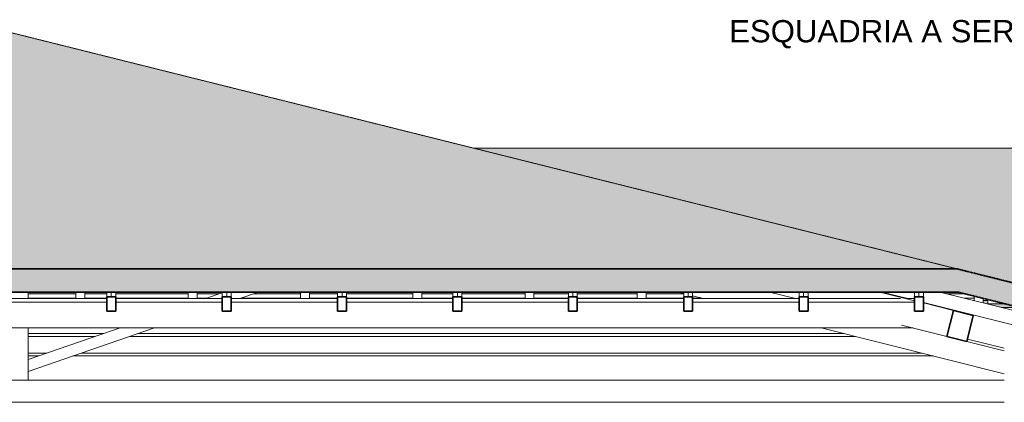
# Model space of a CAD drawing. Header units: millimetres. Extents: x -5210 to 64392, y -2302 to 8822.
# Tile 4 of 256: x 2006 to 6421, y 5049 to 6767. Entities that reach past the tile are written whole.
import ezdxf

# ---------------------------------------------------------------- set-up
doc = ezdxf.new("R2010")
doc.units = ezdxf.units.MM
doc.linetypes.add('_Tracejado médio', pattern=[4, 3, -1])
for name, color, linetype, lineweight in [('A-GENM', 13, 'Continuous', 18), ('A-GLAZ-CWMG', 51, 'Continuous', 25), ('A-ROOF', 132, 'Continuous', 25), ('A-ROOF-PATT', 132, 'Continuous', 25), ('A-WALL', 113, 'Continuous', 25), ('G-ANNO-TEXT', 231, 'Continuous', 9)]:
    doc.layers.add(name, color=color, linetype=linetype, lineweight=lineweight)
doc.styles.add('Arial_3', font='arial.ttf', dxfattribs={"height": 100})

# ---------------------------------------------------------------- blocks, each defined once
blk = doc.blocks.new('Rectangular Mullion - 2x5 cm-4253628-CORTE C - MANTER _ DEMOLIR')
at = {"layer": 'A-GLAZ-CWMG', "lineweight": 18}
for p, q in [((2043.8, 5535.7), (2258, 5535.7)), ((2298, 5535.7), (2396.7, 5535.7)), ((2436.7, 5535.7), (2761.5, 5535.7)), ((2801.5, 5535.7), (2900.5, 5535.7)), ((3054.1, 5535.7), (3265, 5535.7)), ((3305, 5535.7), (3431.4, 5535.7)), ((3471.4, 5535.7), (3768.5, 5535.7)), ((3808.5, 5535.7), (3948.8, 5535.7)), ((3988.8, 5535.7), (4272, 5535.7)), ((4312, 5535.7), (4466.2, 5535.7)), ((4506.2, 5535.7), (4775.5, 5535.7)), ((4815.5, 5535.7), (4983.5, 5535.7)), ((5894.9, 5535.7), (5903.2, 5535.7)), ((6163, 5535.7), (6245.3, 5535.7)), ((2258, 5516.1), (2043.8, 5516.1)), ((2396.7, 5516.1), (2298, 5516.1)), ((2761.5, 5516.1), (2436.7, 5516.1)), ((2843.8, 5516.1), (2801.5, 5516.1)), ((3265, 5516.1), (2997.4, 5516.1)), ((3431.4, 5516.1), (3305, 5516.1)), ((3768.5, 5516.1), (3471.4, 5516.1)), ((3948.8, 5516.1), (3808.5, 5516.1)), ((4272, 5516.1), (3988.8, 5516.1)), ((4466.2, 5516.1), (4312, 5516.1)), ((4775.5, 5516.1), (4506.2, 5516.1)), ((4983.5, 5516.1), (4815.5, 5516.1)), ((5066, 5516.1), (5023.5, 5516.1)), ((5981.4, 5516.1), (5973.1, 5516.1)), ((6286, 5516.1), (6241.1, 5516.1)), ((6283.5, 5505.5), (6286, 5505.5)), ((6326, 5505.5), (6346.8, 5505.5))]:
    blk.add_line(p, q, dxfattribs=at)
blk = doc.blocks.new('Rectangular Mullion - 2x5 cm-4253676-CORTE C - MANTER _ DEMOLIR')
at = {"layer": 'A-GLAZ-CWMG', "lineweight": 18}
for p, q in [((6346.8, 5490.8), (6346.8, 5510.3)), ((6425, 5490.8), (6346.8, 5490.8)), ((13330.9, 5490.8), (13271.6, 5490.8))]:
    blk.add_line(p, q, dxfattribs=at)
blk = doc.blocks.new('Rectangular Mullion - 6x12 cm 2-3932870-CORTE C - MANTER _ DEMOLIR')
at = {"layer": 'A-GLAZ-CWMG', "lineweight": 18}
blk.add_line((5484.8, 5514.5), (5368.5, 5543.6), dxfattribs=at)
blk = doc.blocks.new('Rectangular Mullion - 4x6_3-V6-CORTE C - MANTER _ DEMOLIR')
at = {"layer": 'A-GLAZ-CWMG', "lineweight": 18}
for p, q in [((6286, 5504.9), (6286, 5525.5)), ((6326, 5494.9), (6326, 5515.5))]:
    blk.add_line(p, q, dxfattribs=at)
blk = doc.blocks.new('Rectangular Mullion - 4x6_3-V7-CORTE C - MANTER _ DEMOLIR')
at = {"layer": 'A-GLAZ-CWMG', "lineweight": 18}
for p, q in [((4775.5, 5514.5), (4775.5, 5543.6)), ((4815.5, 5514.5), (4815.5, 5543.6))]:
    blk.add_line(p, q, dxfattribs=at)
blk = doc.blocks.new('Rectangular Mullion - 4x6_3-3931012-CORTE C - MANTER _ DEMOLIR')
at = {"layer": 'A-GLAZ-CWMG', "lineweight": 18}
for p, q in [((3768.5, 5514.5), (3768.5, 5543.6)), ((3808.5, 5514.5), (3808.5, 5543.6))]:
    blk.add_line(p, q, dxfattribs=at)
blk = doc.blocks.new('Rectangular Mullion - 4x6_3-3931013-CORTE C - MANTER _ DEMOLIR')
at = {"layer": 'A-GLAZ-CWMG', "lineweight": 18}
for p, q in [((3265, 5514.5), (3265, 5543.6)), ((3305, 5514.5), (3305, 5543.6))]:
    blk.add_line(p, q, dxfattribs=at)
blk = doc.blocks.new('Rectangular Mullion - 4x6_3-3931014-CORTE C - MANTER _ DEMOLIR')
at = {"layer": 'A-GLAZ-CWMG', "lineweight": 18}
for p, q in [((2761.5, 5514.5), (2761.5, 5543.6)), ((2801.5, 5514.5), (2801.5, 5543.6))]:
    blk.add_line(p, q, dxfattribs=at)
blk = doc.blocks.new('Rectangular Mullion - 4x6_3-3931015-CORTE C - MANTER _ DEMOLIR')
at = {"layer": 'A-GLAZ-CWMG', "lineweight": 18}
for p, q in [((2258, 5514.5), (2258, 5543.6)), ((2298, 5514.5), (2298, 5543.6))]:
    blk.add_line(p, q, dxfattribs=at)
blk = doc.blocks.new('Rectangular Mullion - 4x6_3-3931043-CORTE C - MANTER _ DEMOLIR')
at = {"layer": 'A-GLAZ-CWMG', "lineweight": 18}
for p, q in [((2396.7, 5543.6), (2396.7, 5522.8)), ((2416.7, 5522.8), (2416.7, 5543.6)), ((2436.7, 5522.8), (2436.7, 5543.6))]:
    blk.add_line(p, q, dxfattribs=at)
at = {"layer": 'A-GLAZ-CWMG', "lineweight": 35}
for p, q in [((2416.7, 5522.8), (2396.7, 5522.8)), ((2396.7, 5522.8), (2396.7, 5457.4)), ((2436.7, 5522.8), (2416.7, 5522.8)), ((2436.7, 5457.4), (2436.7, 5522.8)), ((2396.7, 5457.4), (2436.7, 5457.4))]:
    blk.add_line(p, q, dxfattribs=at)
blk = doc.blocks.new('Rectangular Mullion - 4x6_3-3931044-CORTE C - MANTER _ DEMOLIR')
at = {"layer": 'A-GLAZ-CWMG', "lineweight": 18}
for p, q in [((2914.1, 5543.6), (2914.1, 5522.8)), ((2934.1, 5522.8), (2934.1, 5543.6)), ((2954.1, 5522.8), (2954.1, 5543.6))]:
    blk.add_line(p, q, dxfattribs=at)
at = {"layer": 'A-GLAZ-CWMG', "lineweight": 35}
for p, q in [((2934.1, 5522.8), (2914.1, 5522.8)), ((2914.1, 5522.8), (2914.1, 5457.4)), ((2954.1, 5522.8), (2934.1, 5522.8)), ((2954.1, 5457.4), (2954.1, 5522.8)), ((2914.1, 5457.4), (2954.1, 5457.4))]:
    blk.add_line(p, q, dxfattribs=at)
blk = doc.blocks.new('Rectangular Mullion - 4x6_3-3931045-CORTE C - MANTER _ DEMOLIR')
at = {"layer": 'A-GLAZ-CWMG', "lineweight": 18}
for p, q in [((3431.4, 5543.6), (3431.4, 5522.8)), ((3451.4, 5522.8), (3451.4, 5543.6)), ((3471.4, 5522.8), (3471.4, 5543.6))]:
    blk.add_line(p, q, dxfattribs=at)
at = {"layer": 'A-GLAZ-CWMG', "lineweight": 35}
for p, q in [((3451.4, 5522.8), (3431.4, 5522.8)), ((3431.4, 5522.8), (3431.4, 5457.4)), ((3471.4, 5522.8), (3451.4, 5522.8)), ((3471.4, 5457.4), (3471.4, 5522.8)), ((3431.4, 5457.4), (3471.4, 5457.4))]:
    blk.add_line(p, q, dxfattribs=at)
blk = doc.blocks.new('Rectangular Mullion - 4x6_3-3931046-CORTE C - MANTER _ DEMOLIR')
at = {"layer": 'A-GLAZ-CWMG', "lineweight": 18}
for p, q in [((3948.8, 5543.6), (3948.8, 5522.8)), ((3968.8, 5522.8), (3968.8, 5543.6)), ((3988.8, 5522.8), (3988.8, 5543.6))]:
    blk.add_line(p, q, dxfattribs=at)
at = {"layer": 'A-GLAZ-CWMG', "lineweight": 35}
for p, q in [((3968.8, 5522.8), (3948.8, 5522.8)), ((3948.8, 5522.8), (3948.8, 5457.4)), ((3988.8, 5522.8), (3968.8, 5522.8)), ((3988.8, 5457.4), (3988.8, 5522.8)), ((3948.8, 5457.4), (3988.8, 5457.4))]:
    blk.add_line(p, q, dxfattribs=at)
blk = doc.blocks.new('Rectangular Mullion - 4x6_3-3931047-CORTE C - MANTER _ DEMOLIR')
at = {"layer": 'A-GLAZ-CWMG', "lineweight": 18}
for p, q in [((4466.2, 5543.6), (4466.2, 5522.8)), ((4486.2, 5522.8), (4486.2, 5543.6)), ((4506.2, 5522.8), (4506.2, 5543.6))]:
    blk.add_line(p, q, dxfattribs=at)
at = {"layer": 'A-GLAZ-CWMG', "lineweight": 35}
for p, q in [((4486.2, 5522.8), (4466.2, 5522.8)), ((4466.2, 5522.8), (4466.2, 5457.4)), ((4506.2, 5522.8), (4486.2, 5522.8)), ((4506.2, 5457.4), (4506.2, 5522.8)), ((4466.2, 5457.4), (4506.2, 5457.4))]:
    blk.add_line(p, q, dxfattribs=at)
blk = doc.blocks.new('Rectangular Mullion - 4x6_3-3925268-CORTE C - MANTER _ DEMOLIR')
at = {"layer": 'A-GLAZ-CWMG', "lineweight": 18}
for p, q in [((4983.5, 5543.6), (4983.5, 5522.8)), ((5003.5, 5522.8), (5003.5, 5543.6)), ((5023.5, 5522.8), (5023.5, 5543.6))]:
    blk.add_line(p, q, dxfattribs=at)
at = {"layer": 'A-GLAZ-CWMG', "lineweight": 35}
for p, q in [((5003.5, 5522.8), (4983.5, 5522.8)), ((4983.5, 5522.8), (4983.5, 5457.4)), ((5023.5, 5522.8), (5003.5, 5522.8)), ((5023.5, 5457.4), (5023.5, 5522.8)), ((4983.5, 5457.4), (5023.5, 5457.4))]:
    blk.add_line(p, q, dxfattribs=at)
blk = doc.blocks.new('Rectangular Mullion - 4x6_3-3925269-CORTE C - MANTER _ DEMOLIR')
at = {"layer": 'A-GLAZ-CWMG', "lineweight": 18}
for p, q in [((5500.9, 5543.6), (5500.9, 5522.8)), ((5520.9, 5522.8), (5520.9, 5543.6)), ((5540.9, 5522.8), (5540.9, 5543.6))]:
    blk.add_line(p, q, dxfattribs=at)
at = {"layer": 'A-GLAZ-CWMG', "lineweight": 35}
for p, q in [((5520.9, 5522.8), (5500.9, 5522.8)), ((5500.9, 5522.8), (5500.9, 5457.4)), ((5540.9, 5522.8), (5520.9, 5522.8)), ((5540.9, 5457.4), (5540.9, 5522.8)), ((5500.9, 5457.4), (5540.9, 5457.4))]:
    blk.add_line(p, q, dxfattribs=at)
blk = doc.blocks.new('Rectangular Mullion - 4x6_3-3925270-CORTE C - MANTER _ DEMOLIR')
at = {"layer": 'A-GLAZ-CWMG', "lineweight": 18}
for p, q in [((6018.2, 5543.6), (6018.2, 5522.8)), ((6038.2, 5522.8), (6038.2, 5543.6)), ((6058.2, 5522.8), (6058.2, 5543.6))]:
    blk.add_line(p, q, dxfattribs=at)
at = {"layer": 'A-GLAZ-CWMG', "lineweight": 35}
for p, q in [((6038.2, 5522.8), (6018.2, 5522.8)), ((6018.2, 5522.8), (6018.2, 5457.4)), ((6058.2, 5522.8), (6038.2, 5522.8)), ((6058.2, 5457.4), (6058.2, 5522.8)), ((6018.2, 5457.4), (6058.2, 5457.4))]:
    blk.add_line(p, q, dxfattribs=at)
blk = doc.blocks.new('Rectangular Mullion - 4x6_3-3925275-CORTE C - MANTER _ DEMOLIR')
at = {"layer": 'A-GLAZ-CWMG', "lineweight": 18}
for p, q in [((5889.2, 5539.2), (5890.3, 5543.6)), ((5987.9, 5514.5), (5889.2, 5539.2)), ((6131.3, 5543.6), (6599.7, 5426.5)), ((6731.1, 5328.7), (6058.2, 5496.9)), ((6648.2, 5414.4), (6990.8, 5328.7)), ((7068.1, 5309.4), (7052.8, 5248.3)), ((7054.9, 5312.7), (7068.1, 5309.4)), ((7052.8, 5248.3), (7014.9, 5257.7))]:
    blk.add_line(p, q, dxfattribs=at)
blk = doc.blocks.new('Rectangular Mullion - 6x12 cm-4082038-CORTE C - MANTER _ DEMOLIR')
at = {"layer": 'A-GLAZ-CWMG', "lineweight": 18}
for p, q in [((6140.3, 5474.3), (6148.6, 5474.3)), ((6408.4, 5474.3), (6490.8, 5474.3)), ((2381.8, 5357), (2043.8, 5357)), ((2043.8, 5344.3), (2344.8, 5344.3)), ((2498.4, 5344.3), (5753.2, 5344.3)), ((5702.3, 5357), (2535.3, 5357))]:
    blk.add_line(p, q, dxfattribs=at)
blk = doc.blocks.new('Rectangular Mullion - 6x12 cm-3933675-CORTE C - MANTER _ DEMOLIR')
at = {"layer": 'A-GLAZ-CWMG', "lineweight": 18}
for p, q in [((-1681.1, 5514.5), (-1702.2, 5508.8)), ((-1224.8, 5498.3), (-1702.2, 5498.3)), ((-1224.8, 5514.5), (-1681.1, 5514.5)), ((-707.5, 5514.5), (-1184.8, 5514.5)), ((-707.5, 5498.3), (-1184.8, 5498.3)), ((-190.1, 5514.5), (-667.5, 5514.5)), ((-190.1, 5498.3), (-667.5, 5498.3)), ((327.3, 5514.5), (-150.1, 5514.5)), ((327.3, 5498.3), (-150.1, 5498.3)), ((844.6, 5514.5), (367.3, 5514.5)), ((844.6, 5498.3), (367.3, 5498.3)), ((1362, 5514.5), (884.6, 5514.5)), ((1362, 5498.3), (884.6, 5498.3)), ((1879.3, 5514.5), (1402, 5514.5)), ((1879.3, 5498.3), (1402, 5498.3)), ((2396.7, 5514.5), (1919.3, 5514.5)), ((2396.7, 5498.3), (1919.3, 5498.3)), ((2914.1, 5514.5), (2436.7, 5514.5)), ((2914.1, 5498.3), (2436.7, 5498.3)), ((3431.4, 5514.5), (2954.1, 5514.5)), ((3431.4, 5498.3), (2954.1, 5498.3)), ((3948.8, 5514.5), (3471.4, 5514.5)), ((3948.8, 5498.3), (3471.4, 5498.3)), ((4466.2, 5514.5), (3988.8, 5514.5)), ((4466.2, 5498.3), (3988.8, 5498.3)), ((4983.5, 5514.5), (4506.2, 5514.5)), ((4983.5, 5498.3), (4506.2, 5498.3)), ((5500.9, 5514.5), (5023.5, 5514.5)), ((5500.9, 5498.3), (5023.5, 5498.3)), ((5954.9, 5514.5), (5540.9, 5514.5)), ((6018.2, 5498.3), (5540.9, 5498.3)), ((6018.2, 5514.5), (5979.6, 5514.5)), ((-1741, 5457.4), (-1741, 5382.8)), ((6011.8, 5382.8), (-1741, 5382.8))]:
    blk.add_line(p, q, dxfattribs=at)
blk = doc.blocks.new('Rectangular Mullion - 6x12 cm 2-3933977-CORTE C - MANTER _ DEMOLIR')
at = {"layer": 'A-GLAZ-CWMG', "lineweight": 18}
for p, q in [((5863.2, 5543.6), (6018.2, 5504.8)), ((6058.2, 5494.8), (6193.1, 5461.1)), ((6164, 5344.7), (5959.8, 5395.7))]:
    blk.add_line(p, q, dxfattribs=at)
at = {"layer": 'A-GLAZ-CWMG', "lineweight": 35}
for p, q in [((6193.1, 5461.1), (6164, 5344.7)), ((6282, 5438.9), (6193.1, 5461.1)), ((6252.9, 5322.5), (6282, 5438.9)), ((6164, 5344.7), (6252.9, 5322.5))]:
    blk.add_line(p, q, dxfattribs=at)
blk = doc.blocks.new('tesoura - tesoura-4026580-CORTE C - MANTER _ DEMOLIR')
at = {"layer": 'A-GENM'}
for p, q in [((2043.8, 5514.5), (2043.8, 5543.6)), ((2914.1, 5540.3), (2839, 5514.5)), ((2992.6, 5514.5), (3077.1, 5543.6)), ((4956.2, 5543.6), (4983.5, 5536.7)), ((5023.5, 5526.7), (5072.5, 5514.5)), ((2456.4, 5382.8), (2043.8, 5240.7)), ((2043.8, 5187.8), (2610, 5382.8)), ((2043.8, 5147.8), (2043.8, 5382.8)), ((5599.5, 5382.8), (6421.1, 5177.3)), ((6421.1, 5280.4), (6252.9, 5322.5)), ((2043.8, 5240.7), (2043.8, 5187.8)), ((6421.1, 5147.8), (-2257.2, 5147.8)), ((1893.8, 5147.8), (2043.8, 5147.8))]:
    blk.add_line(p, q, dxfattribs=at)
blk = doc.blocks.new('Rectangular Mullion - 6x12 cm 2-4082029-CORTE C - MANTER _ DEMOLIR')
at = {"layer": 'A-GLAZ-CWMG', "lineweight": 18}
for p, q in [((6623.5, 5328.7), (6623.5, 5355.6)), ((6421.2, 5291.4), (6255.5, 5332.8))]:
    blk.add_line(p, q, dxfattribs=at)
blk = doc.blocks.new('Rectangular Mullion - 6x12 cm-4082041-CORTE C - MANTER _ DEMOLIR')
at = {"layer": 'A-GLAZ-CWMG', "lineweight": 18}
for p, q in [((2127.3, 5269.4), (2043.8, 5269.4)), ((2043.8, 5256.7), (2090.4, 5256.7)), ((2244, 5256.7), (6103.6, 5256.7)), ((6052.8, 5269.4), (2280.9, 5269.4))]:
    blk.add_line(p, q, dxfattribs=at)

msp = doc.modelspace()

# ---------------------------------------------------------------- hatches: boundary and pattern name
at = {"layer": 'A-ROOF-PATT'}
for points in [[(5786.323, 5647.427), (6210.628, 5647.427), (1968.026, 6708.077), (-1960.31, 5647.427), (5489.122, 5647.427)], [(9204.133, 5425.061), (9918.615, 5425.461), (9918.615, 5871.45), (14597.802, 5871.45), (16110.538, 6189.125), (4043.835, 6189.125), (7100.089, 5425.061), (9055.532, 5425.061)]]:
    msp.add_hatch(color=254, dxfattribs=at).paths.add_polyline_path(points, flags=0)
at = {"layer": 'A-ROOF-PATT', "lineweight": 18}
h = msp.add_hatch(color=21, dxfattribs=at)
h.paths.add_polyline_path([(7072.964, 5328.765), (7076.015, 5328.765), (7100.089, 5425.061), (6210.628, 5647.427), (-1960.31, 5647.427), (-2783.885, 5425.061), (-2757.885, 5328.765), (-2756.905, 5328.765), (-1961.292, 5543.581), (6213.701, 5543.581), (7049.427, 5334.649)], flags=0)
h.paths.add_polyline_path([(10348.615, 5767.83), (14590.951, 5767.83), (15960.162, 6055.365), (17209.681, 5767.975), (21981.115, 5767.975), (21981.115, 5871.595), (17205.293, 5871.595), (15961.139, 6157.751), (14597.802, 5871.45), (9918.615, 5871.45), (9918.615, 5767.83), (10326.115, 5767.83)], flags=0)
at = {"layer": 'A-ROOF-PATT'}
h = msp.add_hatch(color=254, dxfattribs=at)
h.paths.add_polyline_path([(-2298.321, 5431.887), (-2025.581, 5505.526), (-2029.844, 5505.526), (-2029.844, 5525.072), (-2374.974, 5431.887)], flags=0)
h.paths.add_polyline_path([(18486.475, 5474.313), (18414.969, 5490.759), (18409.815, 5490.759), (18409.815, 5474.313)], flags=0)
h.paths.add_polyline_path([(6140.309, 5474.313), (6148.635, 5474.313), (6058.241, 5496.911), (6058.241, 5494.83), (6083.524, 5488.509)], flags=0)
h.paths.add_polyline_path([(6490.773, 5474.313), (6424.987, 5490.759), (6346.806, 5490.759), (6346.806, 5505.526), (6325.975, 5505.526), (6325.975, 5494.917), (6408.39, 5474.313)], flags=0)
h.paths.add_polyline_path([(18115.639, 5474.313), (17979.928, 5505.526), (17971.556, 5505.38), (18106.63, 5474.313)], flags=0)
h.paths.add_polyline_path([(13210.844, 5474.313), (13290.469, 5474.313), (13332.488, 5483.137), (13330.887, 5490.759), (13271.565, 5490.759), (13210.844, 5478.008)], flags=0)
h.paths.add_polyline_path([(17125.134, 5474.313), (16989.423, 5505.526), (16959.631, 5505.526), (16899.335, 5484.764), (16899.335, 5474.313), (17079.954, 5474.313)], flags=0)
h.paths.add_polyline_path([(14190.637, 5474.313), (14190.732, 5474.313), (14339.273, 5505.526)], flags=0)
h.paths.add_polyline_path([(14677.309, 5474.313), (14845.361, 5474.313), (14845.361, 5505.526), (14825.944, 5505.526)], flags=0)
h.paths.add_polyline_path([(14885.361, 5474.313), (15054.657, 5474.313), (14964.006, 5505.526), (14885.361, 5505.526)], flags=0)
h.paths.add_polyline_path([(15208.234, 5474.313), (15348.855, 5474.313), (15348.855, 5505.526), (15117.584, 5505.526)], flags=0)
h.paths.add_polyline_path([(15388.855, 5474.313), (15852.348, 5474.313), (15852.348, 5505.526), (15388.855, 5505.526)], flags=0)
h.paths.add_polyline_path([(16036.819, 5474.313), (16355.841, 5474.313), (16355.841, 5505.526), (16036.819, 5505.526)], flags=0)
h.paths.add_polyline_path([(16395.841, 5474.313), (16715.403, 5474.313), (16806.053, 5505.526), (16395.841, 5505.526)], flags=0)
h.paths.add_polyline_path([(18369.815, 5480.497), (18369.815, 5490.759), (18329.358, 5490.759), (18329.358, 5505.526), (18294.023, 5505.526), (18294.023, 5497.929), (18331.71, 5489.261)], flags=0)
h.paths.add_polyline_path([(13381.42, 5493.412), (13439.105, 5505.526), (13378.876, 5505.526)], flags=0)
h.paths.add_polyline_path([(6285.975, 5504.917), (6285.975, 5505.526), (6283.537, 5505.526)], flags=0)
h.paths.add_polyline_path([(-1961.366, 5535.672), (-1913.928, 5535.672), (-1884.639, 5543.581), (-1961.292, 5543.581), (-1990.581, 5535.672)], flags=0)
h.paths.add_polyline_path([(-667.459, 5535.672), (-259.439, 5535.672), (-259.439, 5543.581), (-667.459, 5543.581)], flags=0)
h.paths.add_polyline_path([(16395.841, 5535.672), (16858.352, 5535.672), (16584.131, 5598.743), (16395.841, 5598.743), (16395.841, 5595.92)], flags=0)
h.paths.add_polyline_path([(16355.841, 5535.672), (16355.841, 5598.743), (16036.819, 5598.743), (16036.819, 5535.672), (16188.352, 5535.672)], flags=0)
h.paths.add_polyline_path([(733.91, 5535.672), (747.548, 5535.672), (747.548, 5543.581), (367.264, 5543.581), (367.264, 5535.672)], flags=0)
h.paths.add_polyline_path([(844.625, 5535.672), (844.625, 5543.581), (787.548, 5543.581), (787.548, 5535.672)], flags=0)
h.paths.add_polyline_path([(6213.935, 5535.672), (6245.334, 5535.672), (6213.701, 5543.581), (6131.319, 5543.581), (6162.951, 5535.672), (6213.701, 5535.672)], flags=0)
h.paths.add_polyline_path([(1036.973, 5535.672), (1251.041, 5535.672), (1251.041, 5543.581), (1014.006, 5543.581)], flags=0)
h.paths.add_polyline_path([(1291.041, 5535.672), (1361.987, 5535.672), (1361.987, 5543.581), (1291.041, 5543.581)], flags=0)
h.paths.add_polyline_path([(-150.098, 5535.672), (244.055, 5535.672), (244.055, 5543.581), (-150.098, 5543.581)], flags=0)
h.paths.add_polyline_path([(1754.535, 5535.672), (1754.535, 5543.581), (1401.987, 5543.581), (1401.987, 5535.672)], flags=0)
h.paths.add_polyline_path([(-219.439, 5535.672), (-190.098, 5535.672), (-190.098, 5543.581), (-219.439, 5543.581)], flags=0)
h.paths.add_polyline_path([(1794.535, 5535.672), (1879.349, 5535.672), (1879.349, 5543.581), (1794.535, 5543.581)], flags=0)
h.paths.add_polyline_path([(2043.759, 5535.672), (2258.028, 5535.672), (2258.028, 5543.581), (2043.759, 5543.581)], flags=0)
h.paths.add_polyline_path([(5894.87, 5535.672), (5903.196, 5535.672), (5889.166, 5539.18), (5890.266, 5543.581), (5863.237, 5543.581), (5889.166, 5537.099)], flags=0)
h.paths.add_polyline_path([(2298.028, 5535.672), (2396.71, 5535.672), (2396.71, 5543.581), (2298.028, 5543.581)], flags=0)
h.paths.add_polyline_path([(14482.826, 5535.672), (14482.921, 5535.672), (14521.51, 5543.796)], flags=0)
h.paths.add_polyline_path([(2436.71, 5535.672), (2761.521, 5535.672), (2761.521, 5543.581), (2436.71, 5543.581)], flags=0)
h.paths.add_polyline_path([(2900.545, 5535.672), (2914.072, 5540.33), (2914.072, 5543.581), (2801.521, 5543.581), (2801.521, 5535.672), (2879.045, 5535.672)], flags=0)
h.paths.add_polyline_path([(327.264, 5535.672), (327.264, 5543.581), (284.055, 5543.581), (284.055, 5535.672)], flags=0)
h.paths.add_polyline_path([(-820.501, 5535.672), (-762.932, 5535.672), (-762.932, 5543.581), (-791.211, 5543.581)], flags=0)
h.paths.add_polyline_path([(15030.033, 5535.672), (15348.855, 5535.672), (15348.855, 5598.743), (15269.836, 5598.743), (15007.1, 5543.569)], flags=0)
h.paths.add_polyline_path([(3111.516, 5535.672), (3265.015, 5535.672), (3265.015, 5543.581), (3077.09, 5543.581), (3054.123, 5535.672)], flags=0)
h.paths.add_polyline_path([(3431.433, 5535.672), (3431.433, 5543.581), (3305.015, 5543.581), (3305.015, 5535.672)], flags=0)
h.paths.add_polyline_path([(15388.855, 5535.672), (15852.348, 5535.672), (15852.348, 5598.743), (15388.855, 5598.743), (15388.855, 5543.569)], flags=0)
h.paths.add_polyline_path([(3471.433, 5535.672), (3768.508, 5535.672), (3768.508, 5543.581), (3471.433, 5543.581)], flags=0)
h.paths.add_polyline_path([(3948.795, 5535.672), (3948.795, 5543.581), (3808.508, 5543.581), (3808.508, 5535.672)], flags=0)
h.paths.add_polyline_path([(-722.932, 5535.672), (-707.459, 5535.672), (-707.459, 5543.581), (-722.932, 5543.581)], flags=0)
h.paths.add_polyline_path([(3988.795, 5535.672), (4272.001, 5535.672), (4272.001, 5543.581), (3988.795, 5543.581)], flags=0)
h.paths.add_polyline_path([(4312.001, 5535.672), (4466.156, 5535.672), (4466.156, 5543.581), (4312.001, 5543.581)], flags=0)
h.paths.add_polyline_path([(4506.156, 5535.672), (4775.495, 5535.672), (4775.495, 5543.581), (4506.156, 5543.581)], flags=0)
h.paths.add_polyline_path([(4983.518, 5535.672), (4983.518, 5536.74), (4956.154, 5543.581), (4815.495, 5543.581), (4815.495, 5535.672), (4894.721, 5535.672)], flags=0)
h.paths.add_polyline_path([(-1669.044, 5540.636), (-1658.136, 5543.581), (-1669.839, 5543.581)], flags=0)
h.paths.add_polyline_path([(17071.886, 5589.171), (17073.8, 5598.743), (17030.266, 5598.743), (17042.543, 5595.92)], flags=0)
h.paths.add_polyline_path([(14404.79, 5728.736), (14502.01, 5728.736), (14648.213, 5759.439), (14643.997, 5778.97), (14405.147, 5728.811)], flags=0)
h.paths.add_polyline_path([(16465.079, 5728.736), (16508.613, 5728.736), (16395.841, 5754.674), (16395.841, 5744.661)], flags=0)
h.paths.add_polyline_path([(14818.38, 5728.736), (14845.361, 5734.402), (14845.361, 5736.466), (14808.554, 5728.736)], flags=0)
h.paths.add_polyline_path([(17332.111, 5728.736), (17380.285, 5728.736), (17277.388, 5752.403), (17277.388, 5731.755), (17281.293, 5730.857), (17285.771, 5750.329), (17334.499, 5739.122)], flags=0)
h.paths.add_polyline_path([(17237.388, 5740.955), (17237.388, 5761.603), (17161.879, 5778.97), (17076.268, 5778.97), (17076.268, 5798.66), (17070.504, 5799.986), (16980.733, 5799.986), (17214.144, 5746.301)], flags=0)
h.paths.add_polyline_path([(14885.361, 5742.802), (15157.664, 5799.986), (15147.838, 5799.986), (14885.361, 5744.866)], flags=0)
h.paths.add_polyline_path([(16355.841, 5753.861), (16355.841, 5763.874), (16198.832, 5799.986), (16155.298, 5799.986), (16294.474, 5767.975)], flags=0)
h.paths.add_polyline_path([(14697.146, 5769.715), (14841.294, 5799.986), (14744.074, 5799.986), (14737.07, 5798.515), (14737.07, 5778.97), (14695.202, 5778.97)], flags=0)
h.paths.add_polyline_path([(16899.335, 5830.132), (16939.433, 5830.132), (16899.335, 5839.355)], flags=0)
h.paths.add_polyline_path([(15291.392, 5830.132), (15302.926, 5830.491), (15348.855, 5840.136), (15348.855, 5842.2), (15293.1, 5830.491)], flags=0)
h.paths.add_polyline_path([(14887.627, 5830.132), (14984.848, 5830.132), (15050.802, 5843.983), (14953.581, 5843.983), (14924.044, 5837.78)], flags=0)
h.paths.add_polyline_path([(16050.32, 5830.132), (16051.7, 5830.132), (16052.507, 5833.641), (16036.819, 5837.249), (16036.845, 5830.132), (16042.346, 5830.132)], flags=0)
h.paths.add_polyline_path([(16823.071, 5836.248), (16824.849, 5843.983), (16789.443, 5843.983), (16823.066, 5836.249)], flags=0)
h.paths.add_polyline_path([(16188.352, 5983.16), (16220.752, 5983.16), (16220.752, 5995.429), (16216.997, 5996.293), (16127.226, 5996.293), (16184.324, 5983.16)], flags=0)
h.paths.add_polyline_path([(15712.434, 5983.16), (15712.434, 5996.293), (15678.867, 5996.293), (15652.024, 5990.656), (15652.024, 5983.16)], flags=0)
h.paths.add_polyline_path([(15752.434, 5991.325), (15776.088, 5996.293), (15752.434, 5996.293)], flags=0)
h.paths.add_polyline_path([(15892.348, 6026.439), (15919.641, 6026.439), (15960.162, 6034.717), (15996.155, 6026.439), (16085.926, 6026.439), (15959.022, 6055.125), (15892.348, 6041.124), (15892.348, 6034.838)], flags=0)
h.paths.add_polyline_path([(15822.421, 6026.439), (15852.348, 6026.439), (15852.348, 6032.724)], flags=0)

# ---------------------------------------------------------------- linework, layer by layer
at = {"layer": 'A-ROOF', "color": 30, "linetype": '_Tracejado médio', "lineweight": 18}
for p, q in [((1968.026, 6708.077), (6210.628, 5647.427)), ((4043.835, 6189.125), (16110.538, 6189.125))]:
    msp.add_line(p, q, dxfattribs=at)
at = {"layer": 'A-ROOF', "color": 40, "linetype": '_Tracejado médio', "lineweight": 35}
for p, q in [((6210.628, 5647.427), (-1960.31, 5647.427)), ((7100.089, 5425.061), (6210.628, 5647.427)), ((-1961.292, 5543.581), (6213.701, 5543.581)), ((6213.701, 5543.581), (7072.964, 5328.765))]:
    msp.add_line(p, q, dxfattribs=at)
at = {"layer": 'A-WALL', "lineweight": 18}
msp.add_line((6421.115, 5048.7), (1701.115, 5048.7), dxfattribs=at)

# ---------------------------------------------------------------- block references
at = {"layer": 'A-GENM'}
msp.add_blockref('tesoura - tesoura-4026580-CORTE C - MANTER _ DEMOLIR', (0, 0), dxfattribs=at)
at = {"layer": 'A-GLAZ-CWMG', "lineweight": 18}
for name, p in [('Rectangular Mullion - 2x5 cm-4253628-CORTE C - MANTER _ DEMOLIR', (0, 0)), ('Rectangular Mullion - 4x6_3-3931015-CORTE C - MANTER _ DEMOLIR', (0, 0)), ('Rectangular Mullion - 4x6_3-3931043-CORTE C - MANTER _ DEMOLIR', (0, 0)), ('Rectangular Mullion - 4x6_3-3931014-CORTE C - MANTER _ DEMOLIR', (0, 0)), ('Rectangular Mullion - 4x6_3-3931044-CORTE C - MANTER _ DEMOLIR', (0, 0)), ('Rectangular Mullion - 4x6_3-3931013-CORTE C - MANTER _ DEMOLIR', (0, 0)), ('Rectangular Mullion - 4x6_3-3931045-CORTE C - MANTER _ DEMOLIR', (0, 0)), ('Rectangular Mullion - 4x6_3-3931012-CORTE C - MANTER _ DEMOLIR', (0, 0)), ('Rectangular Mullion - 4x6_3-3931046-CORTE C - MANTER _ DEMOLIR', (0, 0)), ('Rectangular Mullion - 4x6_3-V7-CORTE C - MANTER _ DEMOLIR', (-503.493, 0)), ('Rectangular Mullion - 4x6_3-3931047-CORTE C - MANTER _ DEMOLIR', (0, 0)), ('Rectangular Mullion - 4x6_3-V7-CORTE C - MANTER _ DEMOLIR', (0, 0)), ('Rectangular Mullion - 4x6_3-3925268-CORTE C - MANTER _ DEMOLIR', (0, 0)), ('Rectangular Mullion - 6x12 cm 2-3932870-CORTE C - MANTER _ DEMOLIR', (0, 0)), ('Rectangular Mullion - 4x6_3-3925269-CORTE C - MANTER _ DEMOLIR', (0, 0)), ('Rectangular Mullion - 6x12 cm 2-3933977-CORTE C - MANTER _ DEMOLIR', (0, 0)), ('Rectangular Mullion - 4x6_3-3925275-CORTE C - MANTER _ DEMOLIR', (0, 0)), ('Rectangular Mullion - 4x6_3-3925270-CORTE C - MANTER _ DEMOLIR', (0, 0)), ('Rectangular Mullion - 4x6_3-V6-CORTE C - MANTER _ DEMOLIR', (0, 0)), ('Rectangular Mullion - 6x12 cm-3933675-CORTE C - MANTER _ DEMOLIR', (0, 0)), ('Rectangular Mullion - 2x5 cm-4253676-CORTE C - MANTER _ DEMOLIR', (0, 0)), ('Rectangular Mullion - 6x12 cm-4082038-CORTE C - MANTER _ DEMOLIR', (0, 0)), ('Rectangular Mullion - 6x12 cm-4082041-CORTE C - MANTER _ DEMOLIR', (0, 0)), ('Rectangular Mullion - 6x12 cm 2-4082029-CORTE C - MANTER _ DEMOLIR', (0, 0))]:
    msp.add_blockref(name, p, dxfattribs=at)

# ---------------------------------------------------------------- texts
at = {"layer": 'G-ANNO-TEXT', "color": 7, "insert": (5187.149, 6764.751), "char_height": 100, "width": 2553.37469, "attachment_point": 1, "style": 'Arial_3'}
msp.add_mtext('ESQUADRIA A SER REMOVIDA', dxfattribs=at)

doc.saveas('drawing.dxf')
